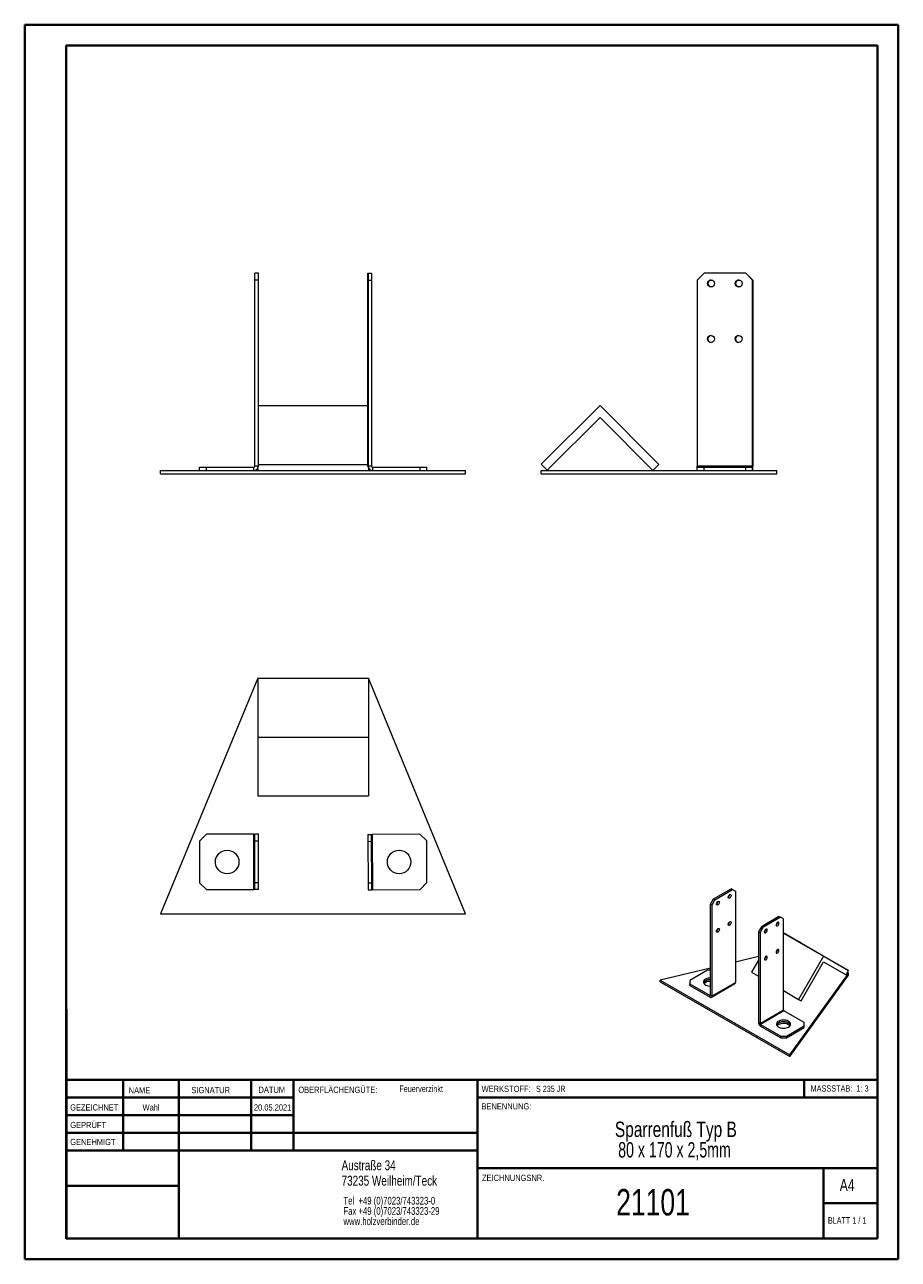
# Model space of a CAD drawing. Header units: millimetres. Extents: x 0 to 210, y 0 to 297.
import ezdxf

# ---------------------------------------------------------------- set-up
doc = ezdxf.new("R2010")
doc.units = ezdxf.units.MM
doc.styles.add('SLDTEXTSTYLE0', font='TXT', dxfattribs={"width": 0.75})
doc.styles.add('SLDTEXTSTYLE1', font='TXT', dxfattribs={"width": 0.681818})
doc.styles.add('SLDTEXTSTYLE2', font='TXT', dxfattribs={"width": 0.7})
doc.styles.add('SLDTEXTSTYLE3', font='TXT', dxfattribs={"width": 0.6875})

# ---------------------------------------------------------------- blocks, each defined once
blk = doc.blocks.new('SW_NOTE_0')
at = {"color": 0, "linetype": 'Continuous', "lineweight": 0, "char_height": 1.8521, "attachment_point": 1, "style": 'SLDTEXTSTYLE0'}
for s, insert in [('Tel  +49 (0)7023/743323-0', (0, 2.39)), ('Fax +49 (0)7023/743323-29', (0, -0.08)), ('www.holzverbinder.de', (0, -2.55))]:
    blk.add_mtext(s, dxfattribs=dict(at, insert=insert))
blk = doc.blocks.new('SW_NOTE_1')
at = {"color": 0, "linetype": 'Continuous', "lineweight": 0, "char_height": 3.7042, "attachment_point": 2}
for s, insert, style in [('Sparrenfuß Typ B', (19.56, 4.77), 'SLDTEXTSTYLE0'), ('80 x 170 x 2,5mm', (19.23, -0.16), 'SLDTEXTSTYLE3')]:
    blk.add_mtext(s, dxfattribs=dict(at, insert=insert, style=style))

msp = doc.modelspace()

# ---------------------------------------------------------------- linework, layer by layer
at = {"color": 7, "linetype": 'Continuous', "lineweight": 40}
for p, q in [((0.08, 0.21), (0.08, 297.21)), ((0.08, 297.21), (210.08, 297.21)), ((210.08, 0.21), (210.08, 297.21)), ((210.08, 292.21), (210.08, 297.21)), ((10.08, 292.21), (205.08, 292.21)), ((10.08, 5.21), (10.08, 292.21)), ((205.08, 5.21), (205.08, 292.21)), ((10.11, 60.37), (10.11, 5.12)), ((205.08, 43.37), (10.11, 43.37)), ((23.71, 43.37), (23.71, 26.37)), ((37.1, 43.37), (37.1, 5.12)), ((54.51, 43.37), (54.51, 26.37)), ((64.71, 26.37), (64.71, 43.37)), ((108.91, 43.37), (108.91, 5.12)), ((187.47, 39.12), (187.47, 43.37)), ((64.71, 39.1), (10.11, 39.1)), ((205.08, 39.12), (108.91, 39.12)), ((64.71, 34.87), (10.11, 34.87)), ((108.91, 30.62), (10.11, 30.62)), ((108.91, 26.37), (10.11, 26.37)), ((108.91, 22.12), (205.08, 22.12)), ((192.08, 5.21), (192.08, 22.21)), ((37.1, 17.87), (10.11, 17.87)), ((10.11, 13.71), (10.08, 13.71)), ((205.08, 13.71), (192.08, 13.71)), ((10.11, 9.46), (10.08, 9.46)), ((10.08, 5.21), (205.08, 5.21)), ((205.08, 5.21), (180.99, 5.21)), ((0.08, 0.21), (210.08, 0.21))]:
    msp.add_line(p, q, dxfattribs=at)
at = {"color": 7, "linetype": 'Continuous', "lineweight": 15}
for p, q in [((56.24, 237.46), (55.4, 237.46)), ((55.4, 235.79), (55.4, 237.46)), ((55.4, 191.05), (55.4, 235.79)), ((56.24, 235.79), (55.4, 235.79)), ((56.24, 235.79), (56.24, 237.46)), ((56.24, 191.05), (56.24, 235.79)), ((82.56, 235.79), (82.57, 237.46)), ((82.56, 191.05), (82.56, 235.79)), ((82.57, 237.46), (82.62, 237.46)), ((82.62, 237.46), (82.63, 235.79)), ((82.62, 237.46), (83.46, 237.46)), ((82.63, 235.79), (82.63, 191.05)), ((82.63, 235.79), (83.47, 235.79)), ((83.46, 237.46), (83.47, 235.79)), ((83.47, 235.79), (83.47, 191.05)), ((163.4, 237.46), (161.73, 235.79)), ((161.73, 235.79), (161.73, 191.05)), ((173.4, 237.46), (163.4, 237.46)), ((175.07, 235.79), (173.4, 237.46)), ((173.4, 237.46), (173.44, 237.46)), ((173.44, 237.46), (175.11, 235.79)), ((175.07, 191.05), (175.07, 235.79)), ((175.11, 235.79), (175.11, 191.05)), ((56.24, 205.57), (82.56, 205.57)), ((124.23, 191.47), (138.42, 205.57)), ((138.42, 205.57), (152.52, 191.38)), ((138.41, 202.74), (125.64, 190.05)), ((151.1, 189.97), (138.41, 202.74)), ((42.08, 189.97), (42.08, 190.8)), ((42.08, 190.8), (43.75, 190.8)), ((43.75, 189.97), (43.75, 190.8)), ((43.75, 190.8), (55.16, 190.8)), ((55.16, 189.97), (55.16, 190.8)), ((56.24, 191.05), (55.4, 191.05)), ((56.08, 190.49), (56.08, 189.97)), ((56.24, 191.38), (82.56, 191.38)), ((82.56, 191.05), (82.63, 191.05)), ((83.47, 191.05), (82.63, 191.05)), ((82.75, 190.43), (82.75, 189.97)), ((83.71, 190.8), (83.71, 189.97)), ((83.71, 190.8), (95.12, 190.8)), ((95.12, 189.97), (95.12, 190.8)), ((95.12, 190.8), (96.78, 190.8)), ((96.78, 189.97), (96.78, 190.8)), ((125.64, 190.05), (124.23, 191.47)), ((152.52, 191.38), (151.1, 189.97)), ((161.7, 189.97), (161.7, 190.8)), ((161.7, 190.8), (161.73, 190.8)), ((175.07, 191.05), (161.73, 191.05)), ((161.73, 190.8), (161.73, 191.05)), ((161.73, 189.97), (161.73, 190.8)), ((161.73, 190.8), (163.4, 190.8)), ((163.4, 189.97), (163.4, 190.8)), ((163.4, 190.8), (173.4, 190.8)), ((173.4, 189.97), (173.4, 190.8)), ((173.4, 190.8), (175.07, 190.8)), ((175.07, 191.05), (175.07, 190.8)), ((175.07, 191.05), (175.11, 191.05)), ((175.07, 189.97), (175.07, 190.8)), ((32.75, 189.97), (106.08, 189.97)), ((32.75, 189.14), (32.75, 189.97)), ((32.75, 189.14), (106.08, 189.14)), ((106.08, 189.14), (106.08, 189.97)), ((124.23, 189.14), (124.23, 189.97)), ((124.23, 189.97), (180.9, 189.97)), ((124.23, 189.14), (180.9, 189.14)), ((180.9, 189.14), (180.9, 189.97)), ((56.08, 139.98), (32.75, 83.31)), ((56.08, 139.98), (82.75, 139.98)), ((56.08, 139.98), (56.08, 125.79)), ((82.75, 139.98), (82.75, 125.79)), ((106.08, 83.31), (82.75, 139.98)), ((56.08, 125.79), (56.08, 111.69)), ((56.08, 125.79), (82.75, 125.79)), ((82.75, 125.79), (82.75, 111.69)), ((56.08, 111.69), (82.75, 111.69)), ((43.75, 102.48), (42.08, 100.81)), ((55.16, 102.48), (43.75, 102.48)), ((55.16, 89.14), (55.16, 102.48)), ((55.16, 102.48), (55.4, 102.48)), ((56.24, 102.48), (55.4, 102.48)), ((55.4, 100.81), (55.4, 102.48)), ((56.24, 100.81), (56.24, 102.48)), ((82.56, 102.43), (83.39, 102.44)), ((82.56, 102.43), (82.57, 100.76)), ((83.39, 102.44), (83.4, 100.77)), ((83.39, 102.44), (83.63, 102.44)), ((95.04, 102.5), (83.63, 102.44)), ((83.63, 102.44), (83.71, 89.1)), ((96.72, 100.85), (95.04, 102.5)), ((42.08, 100.81), (42.08, 90.81)), ((56.24, 100.81), (55.4, 100.81)), ((55.4, 90.81), (55.4, 100.81)), ((56.24, 90.81), (56.24, 100.81)), ((82.57, 100.76), (83.4, 100.77)), ((82.57, 100.76), (82.62, 90.76)), ((83.4, 100.77), (83.46, 90.77)), ((96.78, 90.85), (96.72, 100.85)), ((42.08, 90.81), (43.75, 89.14)), ((43.75, 89.14), (55.16, 89.14)), ((55.4, 89.14), (55.16, 89.14)), ((56.24, 90.81), (55.4, 90.81)), ((55.4, 89.14), (55.4, 90.81)), ((56.24, 89.14), (55.4, 89.14)), ((56.24, 89.14), (56.24, 90.81)), ((82.62, 90.76), (83.46, 90.77)), ((82.62, 90.76), (82.63, 89.1)), ((82.63, 89.1), (83.47, 89.1)), ((83.46, 90.77), (83.47, 89.1)), ((83.71, 89.1), (83.47, 89.1)), ((83.71, 89.1), (95.12, 89.17)), ((95.12, 89.17), (96.78, 90.85)), ((165.65, 86.91), (169.9, 89.35)), ((166.01, 86.7), (170.25, 89.15)), ((170.25, 89.15), (169.9, 89.35)), ((170.25, 89.15), (170.96, 88.74)), ((164.95, 85.68), (165.65, 86.91)), ((165.3, 85.48), (166.01, 86.7)), ((166.01, 86.7), (165.65, 86.91)), ((170.96, 88.74), (170.96, 66.82)), ((32.75, 83.31), (106.08, 83.31)), ((165.3, 85.48), (164.95, 85.68)), ((164.95, 63.76), (164.95, 85.68)), ((165.3, 63.56), (165.3, 85.48)), ((177.18, 80.23), (176.48, 79)), ((181.4, 82.69), (177.18, 80.23)), ((177.18, 80.23), (177.54, 80.02)), ((181.76, 82.49), (177.54, 80.02)), ((181.4, 82.69), (181.76, 82.49)), ((182.46, 82.08), (181.76, 82.49)), ((182.46, 60.16), (182.46, 82.08)), ((176.48, 79), (176.84, 78.8)), ((176.48, 79), (176.48, 57.08)), ((177.54, 80.02), (176.84, 78.8)), ((176.84, 78.8), (176.84, 56.88)), ((186.8, 76.25), (182.46, 78.73)), ((182.46, 78.71), (192.1, 73.15)), ((186.8, 76.25), (198.12, 69.72)), ((176.48, 73.03), (170.96, 71.7)), ((176.48, 72.2), (174.8, 69.28)), ((192.1, 73.15), (186.12, 62.75)), ((186.72, 62.4), (192.1, 71.77)), ((198.12, 69.72), (192.1, 73.15)), ((192.1, 71.77), (197.52, 68.68)), ((164.95, 70.26), (152.86, 67.35)), ((164.25, 69.76), (160, 67.31)), ((164.95, 69.76), (164.25, 69.76)), ((174.8, 69.28), (176.48, 68.31)), ((183.97, 49.39), (198.12, 68.98)), ((183.97, 48.98), (198.12, 68.58)), ((197.52, 68.68), (198.12, 69.72)), ((198.12, 68.98), (197.8, 69.17)), ((198.12, 68.58), (198.12, 68.98)), ((152.86, 66.94), (152.86, 67.35)), ((152.86, 67.35), (183.97, 49.39)), ((152.86, 66.94), (183.97, 48.98)), ((160, 67.31), (160, 66.49)), ((160, 66.49), (164.84, 63.7)), ((160, 66.09), (160, 66.49)), ((160, 66.09), (164.84, 63.29)), ((165.17, 63.26), (170.82, 66.53)), ((165.3, 63.56), (170.96, 66.82)), ((164.84, 63.7), (164.95, 63.76)), ((164.84, 63.29), (164.84, 63.7)), ((165.3, 63.56), (164.95, 63.76)), ((182.46, 64.86), (186.12, 62.75)), ((186.12, 62.75), (186.72, 62.4)), ((182.46, 60.16), (176.84, 56.88)), ((182.57, 59.98), (176.94, 56.7)), ((187.43, 57.2), (182.57, 59.98)), ((176.84, 56.88), (176.48, 57.08)), ((176.94, 56.7), (181.81, 53.92)), ((176.94, 56.7), (176.94, 56.29)), ((187.44, 56.39), (187.43, 57.2)), ((176.94, 56.29), (181.81, 53.51)), ((181.81, 53.92), (183.22, 53.92)), ((181.81, 53.51), (181.81, 53.92)), ((181.81, 53.51), (183.22, 53.52)), ((183.22, 53.92), (187.44, 56.39)), ((183.22, 53.52), (187.44, 55.98)), ((183.22, 53.52), (183.22, 53.92)), ((187.44, 55.98), (187.44, 56.39)), ((183.97, 48.98), (183.97, 49.39))]:
    msp.add_line(p, q, dxfattribs=at)
at = {"color": 7, "linetype": 'Continuous', "lineweight": 0}
for p, q in [((64.71, 39.12), (10.11, 39.12)), ((23.71, 5.21), (23.71, 5.12)), ((54.51, 5.21), (54.51, 5.12))]:
    msp.add_line(p, q, dxfattribs=at)
at = {"color": 7, "linetype": 'Continuous', "lineweight": 15, "flags": 128}
for points in [[(82.58, 234.12), (82.57, 234.16), (82.57, 234.27), (82.57, 234.44), (82.57, 234.65), (82.57, 234.9), (82.57, 235.14), (82.57, 235.37), (82.57, 235.57), (82.57, 235.71), (82.57, 235.78), (82.58, 235.78), (82.58, 235.71), (82.58, 235.57), (82.58, 235.37), (82.58, 235.14), (82.58, 234.9), (82.58, 234.65), (82.58, 234.44), (82.58, 234.27), (82.58, 234.16), (82.58, 234.12)], [(82.61, 234.12), (82.61, 234.16), (82.61, 234.27), (82.61, 234.44), (82.61, 234.65), (82.61, 234.9), (82.61, 235.14), (82.61, 235.37), (82.61, 235.57), (82.61, 235.71), (82.61, 235.78), (82.62, 235.78), (82.62, 235.71), (82.62, 235.57), (82.62, 235.37), (82.62, 235.14), (82.62, 234.9), (82.62, 234.65), (82.62, 234.44), (82.62, 234.27), (82.62, 234.16), (82.61, 234.12)], [(82.58, 220.79), (82.57, 220.83), (82.57, 220.94), (82.57, 221.1), (82.57, 221.32), (82.57, 221.56), (82.57, 221.81), (82.57, 222.04), (82.57, 222.24), (82.57, 222.38), (82.57, 222.45), (82.58, 222.45), (82.58, 222.38), (82.58, 222.24), (82.58, 222.04), (82.58, 221.81), (82.58, 221.56), (82.58, 221.32), (82.58, 221.1), (82.58, 220.94), (82.58, 220.83), (82.58, 220.79)], [(82.61, 220.79), (82.61, 220.83), (82.61, 220.94), (82.61, 221.1), (82.61, 221.32), (82.61, 221.56), (82.61, 221.81), (82.61, 222.04), (82.61, 222.24), (82.61, 222.38), (82.61, 222.45), (82.62, 222.45), (82.62, 222.38), (82.62, 222.24), (82.62, 222.04), (82.62, 221.81), (82.62, 221.56), (82.62, 221.32), (82.62, 221.1), (82.62, 220.94), (82.62, 220.83), (82.61, 220.79)], [(166.71, 85.48), (166.59, 85.43), (166.48, 85.45), (166.4, 85.52), (166.36, 85.64), (166.37, 85.8), (166.43, 85.97), (166.53, 86.12), (166.65, 86.25), (166.78, 86.32), (166.9, 86.34), (167, 86.29), (167.05, 86.19), (167.07, 86.05), (167.03, 85.89), (166.95, 85.72), (166.84, 85.58), (166.71, 85.48)], [(169.54, 87.11), (169.42, 87.06), (169.3, 87.08), (169.23, 87.15), (169.19, 87.28), (169.2, 87.43), (169.26, 87.6), (169.36, 87.76), (169.48, 87.88), (169.61, 87.96), (169.73, 87.97), (169.83, 87.93), (169.88, 87.83), (169.9, 87.68), (169.86, 87.52), (169.78, 87.35), (169.67, 87.21), (169.54, 87.11)], [(169.54, 80.58), (169.42, 80.53), (169.3, 80.55), (169.23, 80.62), (169.19, 80.74), (169.2, 80.9), (169.26, 81.07), (169.36, 81.22), (169.48, 81.35), (169.61, 81.42), (169.73, 81.44), (169.83, 81.39), (169.88, 81.29), (169.9, 81.15), (169.86, 80.99), (169.78, 80.82), (169.67, 80.68), (169.54, 80.58)], [(181.05, 80.44), (181.18, 80.55), (181.29, 80.69), (181.37, 80.85), (181.4, 81.02), (181.39, 81.16), (181.34, 81.26), (181.24, 81.31), (181.12, 81.29), (180.99, 81.22), (180.87, 81.09), (180.77, 80.93), (180.72, 80.77), (180.7, 80.61), (180.74, 80.49), (180.82, 80.41), (180.93, 80.4), (181.05, 80.44)], [(166.71, 78.94), (166.59, 78.9), (166.48, 78.91), (166.4, 78.99), (166.36, 79.11), (166.37, 79.27), (166.43, 79.44), (166.53, 79.59), (166.65, 79.72), (166.78, 79.79), (166.9, 79.81), (167, 79.76), (167.05, 79.66), (167.07, 79.52), (167.03, 79.35), (166.95, 79.19), (166.84, 79.05), (166.71, 78.94)], [(178.24, 78.8), (178.37, 78.9), (178.48, 79.05), (178.56, 79.21), (178.59, 79.38), (178.58, 79.52), (178.52, 79.62), (178.43, 79.67), (178.31, 79.65), (178.18, 79.57), (178.06, 79.45), (177.96, 79.29), (177.9, 79.12), (177.89, 78.97), (177.93, 78.84), (178.01, 78.77), (178.12, 78.76), (178.24, 78.8)], [(181.05, 73.91), (181.18, 74.01), (181.29, 74.16), (181.37, 74.32), (181.4, 74.49), (181.39, 74.63), (181.34, 74.73), (181.24, 74.78), (181.12, 74.76), (180.99, 74.68), (180.87, 74.56), (180.77, 74.4), (180.72, 74.23), (180.7, 74.08), (180.74, 73.95), (180.82, 73.88), (180.93, 73.87), (181.05, 73.91)], [(178.24, 72.27), (178.37, 72.37), (178.48, 72.51), (178.56, 72.68), (178.59, 72.84), (178.58, 72.99), (178.52, 73.09), (178.43, 73.13), (178.31, 73.12), (178.18, 73.04), (178.06, 72.92), (177.96, 72.76), (177.9, 72.59), (177.89, 72.44), (177.93, 72.31), (178.01, 72.24), (178.12, 72.22), (178.24, 72.27)], [(163.75, 67.6), (163.53, 67.44), (163.37, 67.27), (163.28, 67.08), (163.25, 66.88), (163.3, 66.68), (163.41, 66.49), (163.58, 66.32), (163.81, 66.17), (164.09, 66.06), (164.4, 65.97), (164.74, 65.93), (164.95, 65.92)], [(164.95, 67.48), (164.74, 67.47), (164.4, 67.42), (164.09, 67.34), (163.81, 67.22), (163.58, 67.08), (163.41, 66.9), (163.3, 66.72), (163.29, 66.7)], [(164.95, 67.07), (164.74, 67.06), (164.4, 67.01), (164.09, 66.93), (163.81, 66.81), (163.58, 66.67), (163.41, 66.5), (163.41, 66.49)], [(183.7, 56.09), (183.91, 56.24), (184.07, 56.42), (184.16, 56.61), (184.19, 56.81), (184.14, 57.01), (184.03, 57.19), (183.85, 57.36), (183.62, 57.51), (183.34, 57.63), (183.03, 57.71), (182.69, 57.75), (182.35, 57.76), (182.01, 57.72), (181.69, 57.65), (181.41, 57.54), (181.16, 57.39), (180.98, 57.23), (180.85, 57.04), (180.79, 56.85), (180.8, 56.65), (180.88, 56.46), (181.03, 56.28), (181.23, 56.12), (181.49, 55.98), (181.79, 55.88), (182.11, 55.82), (182.46, 55.8), (182.8, 55.81), (183.13, 55.87), (183.43, 55.96), (183.7, 56.09)], [(184.15, 56.58), (184.14, 56.6), (184.03, 56.79), (183.85, 56.96), (183.62, 57.1), (183.34, 57.22), (183.03, 57.3), (182.69, 57.35), (182.35, 57.35), (182.01, 57.31), (181.69, 57.24), (181.41, 57.13), (181.16, 56.99), (180.98, 56.82), (180.85, 56.64), (180.83, 56.58)], [(184.15, 56.58), (184.12, 56.64), (184, 56.83), (183.81, 56.99), (183.56, 57.13), (183.28, 57.24), (182.96, 57.31), (182.62, 57.35), (182.27, 57.34), (181.94, 57.3), (181.63, 57.22), (181.35, 57.1), (181.12, 56.95), (180.94, 56.78), (180.83, 56.59), (180.83, 56.58)], [(184.03, 56.37), (184, 56.42), (183.81, 56.58), (183.56, 56.72), (183.28, 56.83), (182.96, 56.91), (182.62, 56.94), (182.27, 56.94), (181.94, 56.89), (181.63, 56.81), (181.35, 56.69), (181.12, 56.54), (180.94, 56.37), (180.94, 56.37)]]:
    msp.add_lwpolyline(points, dxfattribs=at)
at = {"color": 7, "linetype": 'Continuous', "lineweight": 15}
for centre, radius in [((165.07, 234.96), 0.833), ((171.73, 234.96), 0.833), ((165.07, 221.62), 0.833), ((171.73, 221.62), 0.833), ((48.75, 95.81), 2.83), ((90.08, 95.81), 2.83)]:
    msp.add_circle(centre, radius, dxfattribs=at)
for centre, radius, start, end in [((165.11, 234.96), 0.833, 91.5295, 268.4705), ((171.78, 234.96), 0.833, 91.527, 268.4731), ((165.11, 221.62), 0.833, 91.5295, 268.4705), ((171.78, 221.62), 0.833, 91.5257, 268.4744), ((55.16, 191.05), 0.246, 270, 0), ((55.16, 191.05), 1.08, 270, 0), ((83.63, 191.05), 1.08, 179.9995, 269.9995), ((83.71, 191.05), 1.08, 179.9995, 269.9995), ((83.71, 191.05), 0.246, 179.9995, 269.9995), ((129.63, 190.78), 45.48, 358.9806, 0.3398), ((165.96, 86.32), 0.754, 302.0513, 357.9541), ((168.79, 87.95), 0.754, 302.0513, 357.9541), ((168.79, 81.42), 0.754, 302.0513, 357.9541), ((180.3, 81.29), 0.755, 302.2585, 357.9408), ((165.96, 79.79), 0.754, 302.0513, 357.9541), ((177.48, 79.64), 0.755, 302.2585, 357.9408), ((180.3, 74.75), 0.755, 302.2585, 357.9408), ((177.48, 73.11), 0.755, 302.2585, 357.9408), ((164.2, 66.31), 0.99, 116.9034, 156.6008), ((164.9, 65.43), 2.46, 89.0133, 117.9996), ((164.9, 65.02), 2.46, 89.0133, 117.9996), ((170.64, 66.79), 0.319, 305.0133, 6.2988), ((164.88, 63.75), 0.0643, 230.7967, 9.214), ((165.02, 63.51), 0.283, 230.7967, 9.214), ((182.69, 60.17), 0.225, 182.6487, 237.7431), ((177.47, 57.13), 0.99, 182.6487, 237.7431), ((177.06, 56.89), 0.225, 182.6487, 237.7431)]:
    msp.add_arc(centre, radius, start, end, dxfattribs=at)

# ---------------------------------------------------------------- block references
at = {"color": 7, "linetype": 'Continuous', "lineweight": 0}
for name, p in [('SW_NOTE_1', (137.05, 28.57)), ('SW_NOTE_0', (76.7, 12.85))]:
    msp.add_blockref(name, p, dxfattribs=at)

# ---------------------------------------------------------------- texts
for s, insert, char_height, attachment_point, style in [('NAME', (25.07, 41.62), 1.5, 1, 'SLDTEXTSTYLE0'), ('SIGNATUR', (40.14, 41.68), 1.5, 1, 'SLDTEXTSTYLE0'), ('DATUM', (56.28, 41.74), 1.5, 1, 'SLDTEXTSTYLE0'), ('OBERFLÄCHENGÜTE:', (65.86, 41.74), 1.5, 1, 'SLDTEXTSTYLE0'), ('Feuerverzinkt', (90.14, 42.03), 1.5875, 1, 'SLDTEXTSTYLE0'), ('WERKSTOFF:', (109.91, 41.96), 1.5, 1, 'SLDTEXTSTYLE0'), ('S 235 JR', (122.99, 41.96), 1.5, 1, 'SLDTEXTSTYLE3'), ('MASSSTAB:  1: 3', (188.99, 42.07), 1.5, 1, 'SLDTEXTSTYLE2'), ('GEZEICHNET', (11, 37.51), 1.5, 1, 'SLDTEXTSTYLE0'), ('Wahl', (30.46, 37.5), 1.499, 2, 'SLDTEXTSTYLE0'), ('20.05.2021', (59.68, 37.5), 1.499, 2, 'SLDTEXTSTYLE0'), ('BENENNUNG:', (109.88, 37.77), 1.5, 1, 'SLDTEXTSTYLE0'), ('GEPRÜFT', (11.03, 33.28), 1.5, 1, 'SLDTEXTSTYLE0'), ('GENEHMIGT', (11.02, 29.19), 1.5, 1, 'SLDTEXTSTYLE0'), ('Austraße 34', (76.25, 24.02), 2.3813, 1, 'SLDTEXTSTYLE0'), ('73235 Weilheim/Teck', (76.25, 20.32), 2.3813, 1, 'SLDTEXTSTYLE0'), ('ZEICHNUNGSNR.', (110, 20.55), 1.5, 1, 'SLDTEXTSTYLE0'), ('A4', (196, 19.52), 2.91, 1, 'SLDTEXTSTYLE0'), ('21101', (151.12, 17.12), 6.35, 2, 'SLDTEXTSTYLE0'), ('BLATT 1 / 1', (193.16, 10.36), 1.5875, 1, 'SLDTEXTSTYLE1')]:
    msp.add_mtext(s, dxfattribs=dict(at, insert=insert, char_height=char_height, attachment_point=attachment_point, style=style))

doc.saveas('drawing.dxf')
